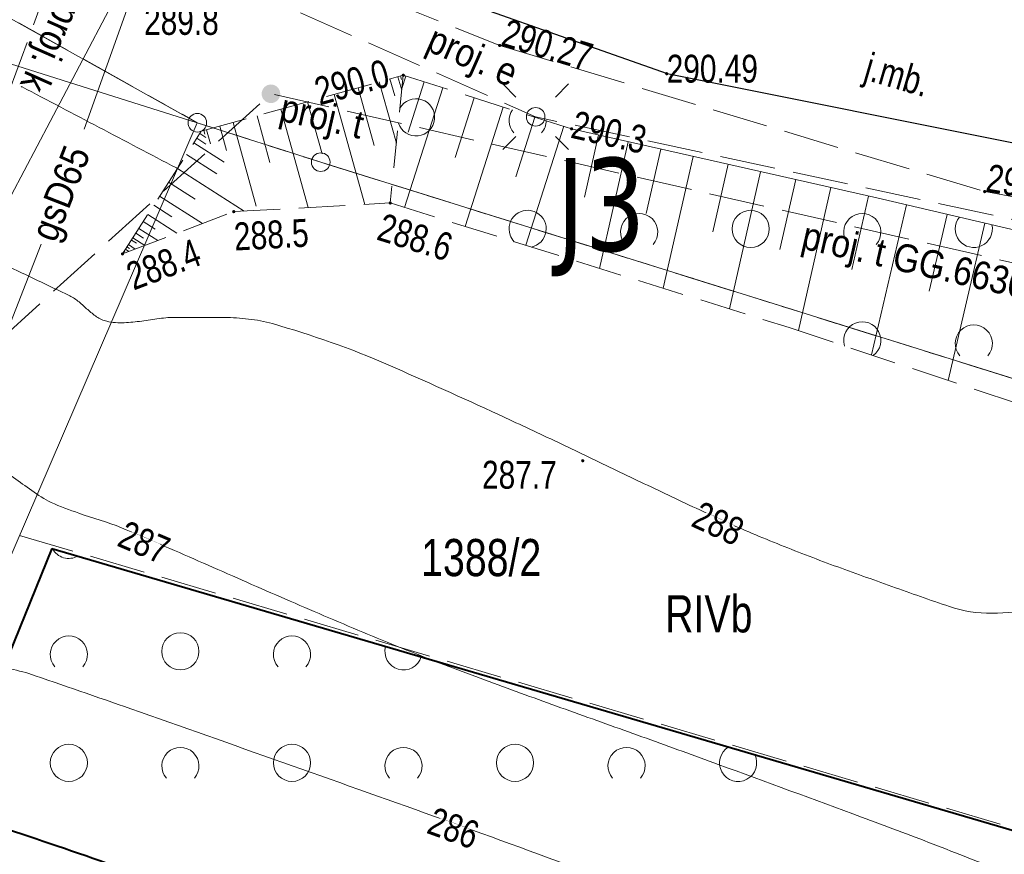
# Model space of a CAD drawing. Header units: metres. Extents: x 8377125 to 8377741, y 5529327 to 5529631.
# Tile 23 of 150: x 8377385 to 8377412, y 5529470 to 5529493. Entities that reach past the tile are written whole.
import ezdxf
from ezdxf.enums import TextEntityAlignment as Align

# ---------------------------------------------------------------- set-up
doc = ezdxf.new("R2010")
doc.units = ezdxf.units.M
doc.header["$MEASUREMENT"] = 0
for name, pattern in [('1.5_0.5', [2, 1.5, -0.5]), ('2_1-500', [1.5, 1, -0.5]), ('BUBZ01-500', [1.75, 1.25, -0.5]), ('egkk-500', [2, 1.5, -0.5]), ('egug-500', [1, 0.5, -0.5]), ('KTJZ01-500', [2, 1.5, -0.5])]:
    doc.linetypes.add(name, pattern=pattern)
doc.layers.get('0').update_dxf_attribs({"color": 2})
for name, color, linetype, lineweight in [('!NR otworow', 2, 'Continuous', 5), ('1 500 A2 Ramka', 2, 'Continuous', 0), ('1 500 A2 Ramka (Construction)', 2, 'Continuous', 0), ('202-punkt graniczny', 7, 'Continuous', 0), ('209-oznaczenie konturu klasyfikacyjnego', 7, 'Continuous', 0), ('211-numer działki ewidencyjnej', 7, 'Continuous', 0), ('217-kontur klasyfikacyjny', 7, 'Continuous', 0), ('218-kontur użytku gruntowego', 7, 'Continuous', 0), ('219-działka ewidencyjna', 7, 'Continuous', 0), ('BUBZ01', 7, 'Continuous', 0), ('BUBZ01_1', 7, 'Continuous', 0), ('KTJZ01', 7, 'Continuous', 0), ('KTOK01', 7, 'Continuous', 0), ('KTOK05_01', 7, 'Continuous', 0), ('latarnia - ob. projektowany', 7, 'Continuous', 0), ('latarnia - ob. projektowany-Atr17', 7, 'Continuous', 0), ('OTZK', 7, 'Continuous', 0), ('przewód elektroenergetyczny niskiego napięcia - ob. projektowany', 7, 'Continuous', 0), ('przewód gazowy', 7, 'Continuous', 0), ('przewód gazowy-Atr1', 7, 'Continuous', 0), ('przewód kanalizacyjny - ob. projektowany', 7, 'Continuous', 0), ('przewód telekomunikacyjny napowietrzny - ob. projektowany', 7, 'Continuous', 0), ('przewód telekomunikacyjny napowietrzny - ob. projektowany-Atr1', 7, 'Continuous', 0), ('RTPW01', 7, 'Continuous', 0), ('RTPW02', 7, 'Continuous', 0), ('studnia kanalizacyjna - ob. projektowany-Atr17', 7, 'Continuous', 0), ('słupek telekomunikacyjny - ob. projektowany', 7, 'Continuous', 0), ('słupek telekomunikacyjny - ob. projektowany-Atr17', 7, 'Continuous', 0), ('WWRPH_811', 7, 'Continuous', 0), ('WWRPH_814', 7, 'Continuous', 0)]:
    doc.layers.add(name, color=color, linetype=linetype, lineweight=lineweight)
doc.layers.add('!przekroje', color=2, linetype='Continuous')
doc.layers.add('000 Inne (niezydentyfikowane)', color=7, linetype='Continuous')
doc.styles.get("Standard").update_dxf_attribs({"font": 'Working1250.shx', "width": 0.75})
doc.linetypes.add('KTOK01-500', pattern='A,1.75,[13,dgnlstyle-rozp_2015.shx,S=0.002778,R=0,X=0,Y=0],1.75', length=3.5)
doc.linetypes.add('KTOK05_01-500', pattern='A,3.75,[13,dgnlstyle-rozp_2015.shx,S=0.002778,R=0,X=0,Y=0],3.75', length=7.5)

# ---------------------------------------------------------------- blocks, each defined once
blk = doc.blocks.new('202')
at = {"color": 0, "linetype": 'Continuous', "lineweight": 0}
blk.add_circle((0, 0), 0.25, dxfattribs=at)
blk = doc.blocks.new('SM01')
at = {"color": 0, "linetype": 'Continuous', "lineweight": 13}
for p, q in [((-0.53, 0.531), (-0.883, 0.884)), ((0.531, 0.531), (0.884, 0.884)), ((-0.53, -0.53), (-0.883, -0.883)), ((0.531, -0.53), (0.884, -0.883))]:
    blk.add_line(p, q, dxfattribs=at)
blk.add_circle((0, 0), 0.25, dxfattribs=at)
blk = doc.blocks.new('US09')
at = {"linetype": 'Continuous', "lineweight": 0}
h = blk.add_hatch(color=0, dxfattribs=at)
edge = h.paths.add_edge_path()
edge.add_arc((0, 0), 0.25, 0, 360)
blk = doc.blocks.new('RTPW01')
at = {"layer": 'RTPW01', "linetype": 'Continuous', "lineweight": 13}
h = blk.add_hatch(color=7, dxfattribs=at)
edge = h.paths.add_edge_path()
edge.add_arc((0, 0), 0.0045, 0, 360)
blk = doc.blocks.new('RTPW02')
at = {"layer": 'RTPW02', "linetype": 'Continuous', "lineweight": 13}
h = blk.add_hatch(color=7, dxfattribs=at)
edge = h.paths.add_edge_path()
edge.add_arc((0, 0), 0.0045, 0, 360)
blk = doc.blocks.new('*U23')
at = {"layer": '1 500 A2 Ramka (Construction)', "color": 2, "linetype": 'Continuous', "lineweight": 30}
blk.add_3dface([(-10.1172, -20.5497), (10.1172, -20.5497), (10.1172, 9.1484), (-10.1172, 9.1484)], dxfattribs=at)

msp = doc.modelspace()

# ---------------------------------------------------------------- linework, layer by layer
at = {"layer": '!przekroje', "color": 1, "linetype": 'Continuous', "lineweight": -2}
msp.add_lwpolyline([(8377356.699, 5529513.33), (8377365.361, 5529508.171), (8377379.201, 5529499.73), (8377402.585, 5529491.489), (8377422.516, 5529487.492)], dxfattribs=at)
at = {"layer": '000 Inne (niezydentyfikowane)', "color": 6, "linetype": 'Continuous', "lineweight": 13}
msp.add_line((8377405.005, 5529526.289), (8377383.59, 5529485.639), dxfattribs=at)
at = {"layer": '217-kontur klasyfikacyjny', "color": 3, "linetype": 'egkk-500', "lineweight": 13, "flags": 128}
for points in [[(8377389.95, 5529490.16), (8377366.85, 5529503.08)], [(8377393.27, 5529489.1), (8377389.95, 5529490.16)], [(8377413.93, 5529482.64), (8377393.27, 5529489.1)], [(8377413.46, 5529470.728), (8377385.17, 5529479.06)]]:
    msp.add_lwpolyline(points, dxfattribs=at)
at = {"layer": '218-kontur użytku gruntowego', "color": 3, "linetype": 'egug-500', "lineweight": 13, "flags": 128}
for points in [[(8377366.85, 5529503.08), (8377389.95, 5529490.16)], [(8377389.95, 5529490.16), (8377366.85, 5529503.08)], [(8377389.95, 5529490.16), (8377393.27, 5529489.1)], [(8377393.27, 5529489.1), (8377389.95, 5529490.16)], [(8377393.27, 5529489.1), (8377413.93, 5529482.64)], [(8377413.93, 5529482.64), (8377393.27, 5529489.1)]]:
    msp.add_lwpolyline(points, dxfattribs=at)
at = {"layer": '219-działka ewidencyjna', "color": 7, "linetype": 'Continuous', "lineweight": 13, "flags": 128}
for points in [[(8377389.95, 5529490.16), (8377343.149, 5529516.329)], [(8377389.95, 5529490.16), (8377364.18, 5529498.31)], [(8377389.95, 5529490.16), (8377378.46, 5529463.48)], [(8377393.27, 5529489.1), (8377389.95, 5529490.16)], [(8377413.93, 5529482.64), (8377393.27, 5529489.1)]]:
    msp.add_lwpolyline(points, dxfattribs=at)
at = {"layer": 'BUBZ01', "color": 7, "linetype": 'BUBZ01-500', "lineweight": 13}
for points in [[(8377387.938, 5529486.632, 288.351), (8377390.055, 5529489.93, 289.282), (8377395.489, 5529491.439, 290.03), (8377400.016, 5529489.997, 290.326)], [(8377387.938, 5529486.632, 288.351), (8377390.93, 5529487.769, 288.542), (8377395.138, 5529488.002, 288.634), (8377405.864, 5529484.651, 288.77), (8377416.369, 5529481.162, 288.875), (8377434.889, 5529477.495, 290.26), (8377436.462, 5529475.765, 290.16)]]:
    msp.add_polyline3d(points, dxfattribs=at)
at = {"layer": 'BUBZ01_1', "color": 7, "linetype": 'Continuous', "lineweight": 13}
for p, q in [((8377395.443, 5529491.328, 289.984), (8377395.417, 5529491.419, 290.02)), ((8377395.452, 5529491.079, 289.884), (8377395.56, 5529491.416, 290.035)), ((8377395.303, 5529489.614, 289.289), (8377394.845, 5529491.26, 289.941)), ((8377395.258, 5529490.882, 289.8), (8377395.131, 5529491.34, 289.981)), ((8377395.448, 5529491.033, 289.865), (8377395.346, 5529491.399, 290.01)), ((8377395.625, 5529489.909, 289.464), (8377396.055, 5529491.259, 290.067)), ((8377394.452, 5529487.964, 288.619), (8377393.63, 5529490.923, 289.774)), ((8377394.704, 5529489.552, 289.248), (8377394.273, 5529491.101, 289.863)), ((8377395.524, 5529487.881, 288.639), (8377396.55, 5529491.101, 290.099)), ((8377393.304, 5529489.323, 289.139), (8377392.915, 5529490.724, 289.676)), ((8377396.887, 5529489.223, 289.402), (8377397.399, 5529490.831, 290.155)), ((8377391.904, 5529489.095, 289.03), (8377391.556, 5529490.347, 289.489)), ((8377392.935, 5529487.88, 288.586), (8377392.2, 5529490.526, 289.577)), ((8377397.154, 5529487.372, 288.66), (8377398.177, 5529490.583, 290.206)), ((8377391.537, 5529487.92, 288.596), (8377390.913, 5529490.168, 289.4)), ((8377398.515, 5529488.709, 289.466), (8377399.026, 5529490.312, 290.261)), ((8377390.178, 5529489.763, 289.225), (8377390.015, 5529489.868, 289.264)), ((8377390.153, 5529489.856, 289.258), (8377390.127, 5529489.95, 289.292)), ((8377390.302, 5529489.595, 289.168), (8377390.198, 5529489.97, 289.302)), ((8377390.738, 5529489.413, 289.116), (8377390.555, 5529490.069, 289.351)), ((8377398.784, 5529486.863, 288.68), (8377399.804, 5529490.065, 290.312)), ((8377400.363, 5529488.16, 289.53), (8377400.742, 5529489.832, 290.365)), ((8377390.67, 5529489.096, 288.997), (8377389.855, 5529489.619, 289.194)), ((8377390.18, 5529489.586, 289.17), (8377389.935, 5529489.743, 289.229)), ((8377400.769, 5529486.243, 288.705), (8377401.541, 5529489.651, 290.407)), ((8377390.471, 5529488.785, 288.909), (8377389.656, 5529489.308, 289.106)), ((8377402.019, 5529487.715, 289.585), (8377402.413, 5529489.454, 290.453)), ((8377402.48, 5529485.708, 288.727), (8377403.284, 5529489.256, 290.5)), ((8377403.818, 5529487.23, 289.644), (8377404.229, 5529489.042, 290.55)), ((8377391.207, 5529487.784, 288.548), (8377389.416, 5529488.934, 289.001)), ((8377404.263, 5529485.151, 288.75), (8377405.1, 5529488.844, 290.596)), ((8377389.89, 5529488.103, 288.708), (8377389.176, 5529488.561, 288.896)), ((8377405.617, 5529486.746, 289.704), (8377406.045, 5529488.63, 290.647)), ((8377406.116, 5529484.567, 288.773), (8377406.989, 5529488.416, 290.697)), ((8377390.088, 5529487.449, 288.488), (8377388.937, 5529488.188, 288.79)), ((8377407.558, 5529486.211, 289.767), (8377408.006, 5529488.186, 290.751)), ((8377389.26, 5529487.628, 288.593), (8377388.777, 5529487.939, 288.72)), ((8377408.081, 5529483.915, 288.792), (8377409.023, 5529487.95, 290.809)), ((8377409.631, 5529485.628, 289.838), (8377410.114, 5529487.695, 290.873)), ((8377388.819, 5529487.296, 288.512), (8377388.497, 5529487.503, 288.597)), ((8377389.4, 5529487.187, 288.444), (8377388.617, 5529487.69, 288.65)), ((8377410.145, 5529483.229, 288.813), (8377411.132, 5529487.457, 290.932)), ((8377388.505, 5529487.059, 288.455), (8377388.297, 5529487.192, 288.509)), ((8377388.884, 5529486.991, 288.411), (8377388.377, 5529487.316, 288.544)), ((8377388.316, 5529486.917, 288.42), (8377388.178, 5529487.005, 288.456)), ((8377388.54, 5529486.861, 288.389), (8377388.218, 5529487.068, 288.474)), ((8377388.001, 5529486.679, 288.363), (8377387.978, 5529486.694, 288.369)), ((8377388.11, 5529486.697, 288.362), (8377388.018, 5529486.756, 288.386)), ((8377388.127, 5529486.774, 288.386), (8377388.058, 5529486.819, 288.404)), ((8377388.282, 5529486.763, 288.373), (8377388.098, 5529486.881, 288.421))]:
    msp.add_line(p, q, dxfattribs=at)
at = {"layer": 'KTJZ01', "color": 7, "linetype": 'KTJZ01-500', "lineweight": 13}
msp.add_polyline3d([(8377311.87, 5529539.72, 283.4), (8377336.44, 5529523.171, 285.797), (8377346.611, 5529517.368, 286.84), (8377357.416, 5529511.569, 288.052), (8377364.909, 5529506.839, 288.626), (8377368.839, 5529504.63, 288.711), (8377369.672, 5529505.21, 288.87), (8377374.779, 5529504.381, 289.1), (8377378.558, 5529503.181, 289.155), (8377381.317, 5529501.98, 289.373), (8377382.413, 5529500.947, 289.457), (8377383.158, 5529499.4, 289.505), (8377383.411, 5529498.303, 289.539), (8377389.462, 5529495.675, 289.876), (8377398.082, 5529492.24, 290.27), (8377411.127, 5529488.308, 291.088), (8377418.327, 5529487, 291.483)], dxfattribs=at)
at = {"layer": 'KTOK01', "color": 7, "linetype": 'KTOK01-500', "lineweight": 13}
msp.add_polyline3d([(8377423.693, 5529484.322, 292.191), (8377416.005, 5529486.319, 291.216), (8377408.224, 5529488.137, 290.762), (8377400.016, 5529489.997, 290.326)], dxfattribs=at)
at = {"layer": 'KTOK05_01', "color": 7, "linetype": 'KTOK05_01-500', "lineweight": 40}
msp.add_line((8377386.04, 5529478.706, 286.816), (8377413.421, 5529470.675, 287.31), dxfattribs=at)
msp.add_polyline3d([(8377386.04, 5529478.706, 286.816), (8377383.275, 5529471.905, 285.067), (8377384.299, 5529469.315, 284.537), (8377392.455, 5529465.668, 284.35), (8377407.289, 5529459.041, 284.418)], dxfattribs=at)
at = {"layer": 'OTZK', "color": 7, "linetype": '2_1-500', "lineweight": 13}
msp.add_line((8377395.489, 5529491.439, 290.03), (8377395.138, 5529488.002, 288.634), dxfattribs=at)
at = {"layer": 'OTZK', "color": 7, "linetype": 'Continuous', "lineweight": 13}
for centre in [(8377404.834, 5529487.305), (8377389.495, 5529475.939), (8377386.495, 5529472.939), (8377392.495, 5529472.939), (8377398.495, 5529472.939)]:
    msp.add_circle(centre, 0.5, dxfattribs=at)
for centre, start, end in [((8377395.834, 5529490.305), 197.9792, 150.4018), ((8377398.834, 5529490.22), 144.9799, 221.4096), ((8377398.834, 5529490.22), 318.5904, 359.7512), ((8377398.834, 5529487.305), 281.3993, 199.2783), ((8377401.834, 5529487.22), 318.5904, 221.4096), ((8377407.834, 5529487.22), 318.5904, 221.4096), ((8377410.834, 5529487.305), 141.0136, 12.6532), ((8377398.834, 5529487.305), 199.2783, 223.8927), ((8377407.834, 5529484.305), 305.5349, 193.8957), ((8377410.834, 5529484.22), 318.5904, 221.4096), ((8377407.834, 5529484.305), 193.8957, 197.7261), ((8377386.495, 5529478.939), 208.3959, 298.9123), ((8377386.495, 5529475.855), 318.5904, 221.4096), ((8377392.495, 5529475.855), 318.5904, 221.4096), ((8377395.495, 5529475.939), 164.3569, 342.9514), ((8377389.495, 5529472.855), 318.5904, 221.4096), ((8377395.495, 5529472.855), 318.5904, 221.4096), ((8377401.495, 5529472.855), 318.5904, 221.4096), ((8377404.495, 5529472.939), 120.8587, 26.4496)]:
    msp.add_arc(centre, 0.5, start, end, dxfattribs=at)
at = {"layer": 'przewód elektroenergetyczny niskiego napięcia - ob. projektowany', "color": 1, "linetype": '1.5_0.5', "lineweight": 13, "flags": 128}
msp.add_lwpolyline([(8377483.044, 5529523.645), (8377480.46, 5529493.18), (8377440.11, 5529481.49), (8377399.05, 5529490.32), (8377360.65, 5529507.31), (8377330.78, 5529536.88), (8377315.706, 5529546.658)], dxfattribs=at)
at = {"layer": 'przewód gazowy', "color": 52, "linetype": 'Continuous', "lineweight": 13, "flags": 128}
for points in [[(8377386.906, 5529489.991), (8377388.76, 5529495.19), (8377391.93, 5529504.06), (8377392.76, 5529506.95), (8377396.991, 5529518.945)], [(8377363.946, 5529436.866), (8377360.43, 5529443.84), (8377371.03, 5529453.48), (8377375.43, 5529457.17), (8377379.16, 5529469.76), (8377379.32, 5529470.42), (8377385.752, 5529486.89)]]:
    msp.add_lwpolyline(points, dxfattribs=at)
at = {"layer": 'przewód kanalizacyjny - ob. projektowany', "color": 34, "linetype": '1.5_0.5', "lineweight": 13, "flags": 128}
msp.add_lwpolyline([(8377409.009, 5529560.329), (8377400.12, 5529534.95), (8377390.52, 5529506.46), (8377384.92, 5529491.08), (8377346.66, 5529497.71), (8377332.314, 5529485.398)], dxfattribs=at)
at = {"layer": 'WWRPH_811', "color": 34, "linetype": 'Continuous', "lineweight": 13}
for points, knots in [([(8377385.21, 5529491.138, 289), (8377385.219, 5529491.133, 289), (8377385.228, 5529491.129, 289), (8377385.237, 5529491.124, 289), (8377385.929, 5529490.761, 289), (8377386.62, 5529490.398, 289), (8377387.312, 5529490.035, 289), (8377388.004, 5529489.671, 289), (8377388.695, 5529489.308, 289), (8377389.387, 5529488.945, 289), (8377389.396, 5529488.94, 289), (8377389.405, 5529488.936, 289), (8377389.414, 5529488.931, 289)], [0, 0, 0, 0, 0.006319, 0.006319, 0.006319, 0.5, 0.5, 0.5, 0.993681, 0.993681, 0.993681, 1, 1, 1, 1]), ([(8377383.001, 5529487.134, 288), (8377383.01, 5529487.13, 288), (8377383.019, 5529487.126, 288), (8377383.028, 5529487.123, 288), (8377383.62, 5529486.874, 288), (8377384.204, 5529486.609, 288), (8377384.783, 5529486.334, 288), (8377385.073, 5529486.196, 288), (8377385.362, 5529486.058, 288), (8377385.652, 5529485.92, 288), (8377385.94, 5529485.783, 288), (8377386.229, 5529485.645, 288), (8377386.518, 5529485.507, 288), (8377386.609, 5529485.463, 288), (8377386.692, 5529485.404, 288), (8377386.77, 5529485.339, 288), (8377386.85, 5529485.273, 288), (8377386.923, 5529485.199, 288), (8377387.001, 5529485.132, 288), (8377387.079, 5529485.066, 288), (8377387.157, 5529485.002, 288), (8377387.24, 5529484.941, 288), (8377387.28, 5529484.911, 288), (8377387.325, 5529484.889, 288), (8377387.371, 5529484.868, 288), (8377387.417, 5529484.847, 288), (8377387.464, 5529484.831, 288), (8377387.514, 5529484.82, 288), (8377387.671, 5529484.787, 288), (8377387.827, 5529484.769, 288), (8377387.984, 5529484.779, 288), (8377388.141, 5529484.789, 288), (8377388.297, 5529484.803, 288), (8377388.454, 5529484.825, 288), (8377388.612, 5529484.846, 288), (8377388.767, 5529484.873, 288), (8377388.924, 5529484.893, 288), (8377389.002, 5529484.903, 288), (8377389.081, 5529484.913, 288), (8377389.159, 5529484.917, 288), (8377389.238, 5529484.921, 288), (8377389.316, 5529484.923, 288), (8377389.394, 5529484.922, 288), (8377389.61, 5529484.922, 288), (8377389.825, 5529484.921, 288), (8377390.04, 5529484.921, 288), (8377390.255, 5529484.921, 288), (8377390.47, 5529484.921, 288), (8377390.685, 5529484.921, 288), (8377390.901, 5529484.921, 288), (8377391.115, 5529484.902, 288), (8377391.33, 5529484.88, 288), (8377391.438, 5529484.869, 288), (8377391.545, 5529484.851, 288), (8377391.652, 5529484.831, 288), (8377391.761, 5529484.811, 288), (8377391.868, 5529484.788, 288), (8377391.974, 5529484.756, 288), (8377393.034, 5529484.446, 288), (8377394.075, 5529484.091, 288), (8377395.083, 5529483.647, 288), (8377396.078, 5529483.209, 288), (8377397.068, 5529482.767, 288), (8377398.052, 5529482.308, 288), (8377398.552, 5529482.076, 288), (8377399.052, 5529481.846, 288), (8377399.55, 5529481.608, 288), (8377400.046, 5529481.371, 288), (8377400.542, 5529481.133, 288), (8377401.038, 5529480.895, 288), (8377401.534, 5529480.658, 288), (8377402.031, 5529480.421, 288), (8377402.527, 5529480.183, 288), (8377403.024, 5529479.946, 288), (8377403.525, 5529479.715, 288), (8377404.026, 5529479.486, 288), (8377404.526, 5529479.257, 288), (8377405.032, 5529479.043, 288), (8377405.542, 5529478.837, 288), (8377406.052, 5529478.632, 288), (8377406.564, 5529478.433, 288), (8377407.08, 5529478.244, 288), (8377407.595, 5529478.056, 288), (8377408.112, 5529477.872, 288), (8377408.628, 5529477.687, 288), (8377409.143, 5529477.502, 288), (8377409.656, 5529477.321, 288), (8377410.177, 5529477.144, 288), (8377410.544, 5529477.019, 288), (8377410.934, 5529476.96, 288), (8377411.318, 5529476.965, 288), (8377411.716, 5529476.97, 288), (8377412.114, 5529477.007, 288), (8377412.512, 5529477.017, 288), (8377412.907, 5529477.027, 288), (8377413.303, 5529477.039, 288), (8377413.698, 5529477.03, 288), (8377413.89, 5529477.026, 288), (8377414.08, 5529476.987, 288), (8377414.268, 5529476.938, 288), (8377414.362, 5529476.914, 288), (8377414.454, 5529476.886, 288), (8377414.544, 5529476.853, 288), (8377414.59, 5529476.835, 288), (8377414.634, 5529476.817, 288), (8377414.679, 5529476.798, 288), (8377414.725, 5529476.779, 288), (8377414.769, 5529476.758, 288), (8377414.813, 5529476.735, 288), (8377415.125, 5529476.572, 288), (8377415.409, 5529476.367, 288), (8377415.664, 5529476.118, 288), (8377415.922, 5529475.868, 288), (8377416.153, 5529475.603, 288), (8377416.349, 5529475.309, 288), (8377416.549, 5529475.007, 288), (8377416.749, 5529474.704, 288), (8377416.946, 5529474.4, 288), (8377417.143, 5529474.095, 288), (8377417.33, 5529473.782, 288), (8377417.536, 5529473.483, 288)], [0, 0, 0, 0, 0.000783, 0.000783, 0.000783, 0.050996, 0.050996, 0.050996, 0.076099, 0.076099, 0.076099, 0.101158, 0.101158, 0.101158, 0.109061, 0.109061, 0.109061, 0.117156, 0.117156, 0.117156, 0.125134, 0.125134, 0.125134, 0.129041, 0.129041, 0.129041, 0.132989, 0.132989, 0.132989, 0.145299, 0.145299, 0.145299, 0.157628, 0.157628, 0.157628, 0.170034, 0.170034, 0.170034, 0.1762, 0.1762, 0.1762, 0.182336, 0.182336, 0.182336, 0.199178, 0.199178, 0.199178, 0.216022, 0.216022, 0.216022, 0.232892, 0.232892, 0.232892, 0.241401, 0.241401, 0.241401, 0.250031, 0.250031, 0.250031, 0.336176, 0.336176, 0.336176, 0.421185, 0.421185, 0.421185, 0.46433, 0.46433, 0.46433, 0.507405, 0.507405, 0.507405, 0.550485, 0.550485, 0.550485, 0.593643, 0.593643, 0.593643, 0.636677, 0.636677, 0.636677, 0.679685, 0.679685, 0.679685, 0.722645, 0.722645, 0.722645, 0.765496, 0.765496, 0.765496, 0.795629, 0.795629, 0.795629, 0.826829, 0.826829, 0.826829, 0.857777, 0.857777, 0.857777, 0.87285, 0.87285, 0.87285, 0.88039, 0.88039, 0.88039, 0.884197, 0.884197, 0.884197, 0.888045, 0.888045, 0.888045, 0.915493, 0.915493, 0.915493, 0.943154, 0.943154, 0.943154, 0.971545, 0.971545, 0.971545, 1, 1, 1, 1]), ([(8377379.001, 5529479.019, 286), (8377379.01, 5529479.014, 286), (8377379.019, 5529479.009, 286), (8377379.028, 5529479.005, 286), (8377379.862, 5529478.542, 286), (8377380.688, 5529478.064, 286), (8377381.517, 5529477.592, 286), (8377382.63, 5529476.958, 286), (8377383.587, 5529476.068, 286), (8377384.76, 5529475.53, 286), (8377384.968, 5529475.435, 286), (8377385.201, 5529475.418, 286), (8377385.417, 5529475.343, 286), (8377386.332, 5529475.027, 286), (8377387.249, 5529474.713, 286), (8377388.163, 5529474.392, 286), (8377390.888, 5529473.434, 286), (8377393.61, 5529472.47, 286), (8377396.33, 5529471.498, 286), (8377399.05, 5529470.526, 286), (8377401.76, 5529469.525, 286), (8377404.407, 5529468.36, 286), (8377406.398, 5529467.484, 286), (8377408.358, 5529466.545, 286), (8377410.31, 5529465.588, 286), (8377410.319, 5529465.583, 286), (8377410.328, 5529465.579, 286), (8377410.337, 5529465.575, 286)], [0, 0, 0, 0, 0.000877, 0.000877, 0.000877, 0.084563, 0.084563, 0.084563, 0.196891, 0.196891, 0.196891, 0.21686, 0.21686, 0.21686, 0.301826, 0.301826, 0.301826, 0.555145, 0.555145, 0.555145, 0.808445, 0.808445, 0.808445, 0.999123, 0.999123, 0.999123, 1, 1, 1, 1])]:
    msp.add_open_spline(points, degree=3, knots=knots, dxfattribs=at)
at = {"layer": 'WWRPH_814', "color": 34, "linetype": 'Continuous', "lineweight": 40}
msp.add_open_spline([(8377376.056, 5529475.663, 285), (8377376.065, 5529475.658, 285), (8377376.073, 5529475.653, 285), (8377376.082, 5529475.648, 285), (8377378.283, 5529474.402, 285), (8377380.481, 5529473.151, 285), (8377382.682, 5529471.904, 285), (8377382.912, 5529471.774, 285), (8377383.155, 5529471.666, 285), (8377383.404, 5529471.577, 285), (8377383.507, 5529471.541, 285), (8377383.61, 5529471.509, 285), (8377383.715, 5529471.481, 285), (8377383.819, 5529471.454, 285), (8377383.924, 5529471.426, 285), (8377384.028, 5529471.399, 285), (8377384.133, 5529471.371, 285), (8377384.238, 5529471.344, 285), (8377384.342, 5529471.316, 285), (8377384.447, 5529471.289, 285), (8377384.55, 5529471.257, 285), (8377384.653, 5529471.223, 285), (8377385.675, 5529470.881, 285), (8377386.695, 5529470.533, 285), (8377387.712, 5529470.177, 285), (8377388.73, 5529469.821, 285), (8377389.748, 5529469.465, 285), (8377390.764, 5529469.105, 285), (8377391.836, 5529468.725, 285), (8377392.907, 5529468.34, 285), (8377393.976, 5529467.952, 285), (8377394.511, 5529467.758, 285), (8377395.043, 5529467.556, 285), (8377395.575, 5529467.355, 285), (8377396.107, 5529467.153, 285), (8377396.636, 5529466.944, 285), (8377397.163, 5529466.728, 285), (8377398.05, 5529466.366, 285), (8377398.929, 5529465.986, 285), (8377399.798, 5529465.583, 285), (8377400.667, 5529465.181, 285), (8377401.533, 5529464.773, 285), (8377402.395, 5529464.355, 285), (8377404.117, 5529463.52, 285), (8377405.84, 5529462.685, 285), (8377407.559, 5529461.845, 285), (8377407.568, 5529461.841, 285), (8377407.577, 5529461.836, 285), (8377407.586, 5529461.832, 285), (8377407.844, 5529461.708, 285), (8377408.102, 5529461.584, 285), (8377408.36, 5529461.46, 285)], degree=3, knots=[0, 0, 0, 0, 0.000848, 0.000848, 0.000848, 0.215324, 0.215324, 0.215324, 0.237728, 0.237728, 0.237728, 0.246907, 0.246907, 0.246907, 0.256082, 0.256082, 0.256082, 0.265252, 0.265252, 0.265252, 0.274414, 0.274414, 0.274414, 0.365812, 0.365812, 0.365812, 0.457237, 0.457237, 0.457237, 0.553705, 0.553705, 0.553705, 0.601933, 0.601933, 0.601933, 0.650187, 0.650187, 0.650187, 0.731396, 0.731396, 0.731396, 0.812583, 0.812583, 0.812583, 0.974895, 0.974895, 0.974895, 0.975743, 0.975743, 0.975743, 1, 1, 1, 1], dxfattribs=at)

# ---------------------------------------------------------------- block references
at = {"layer": '202-punkt graniczny', "color": 7, "linetype": 'Continuous', "lineweight": 13}
for p in [(8377389.95, 5529490.16), (8377393.27, 5529489.1)]:
    msp.add_blockref('202', p, dxfattribs=at)
at = {"layer": 'latarnia - ob. projektowany', "color": 7, "linetype": 'Continuous', "lineweight": 13}
msp.add_blockref('SM01', (8377399.05, 5529490.32), dxfattribs=at)
at = {"layer": 'RTPW01', "color": 7, "linetype": 'Continuous', "lineweight": 13, "xscale": 10, "yscale": 10}
for p in [(8377395.489, 5529491.439, 290.03), (8377400.016, 5529489.997, 290.326), (8377395.138, 5529488.002, 288.634), (8377390.93, 5529487.769, 288.542), (8377387.938, 5529486.632, 288.351), (8377400.317, 5529481.067, 287.728)]:
    msp.add_blockref('RTPW01', p, dxfattribs=at)
at = {"layer": 'RTPW02', "color": 7, "linetype": 'Continuous', "lineweight": 13, "xscale": 10, "yscale": 10}
for p in [(8377398.082, 5529492.24, 290.27), (8377402.575, 5529491.479, 290.49), (8377411.127, 5529488.308, 291.088)]:
    msp.add_blockref('RTPW02', p, dxfattribs=at)
at = {"layer": 'słupek telekomunikacyjny - ob. projektowany', "color": 30, "linetype": 'Continuous', "lineweight": 13}
msp.add_blockref('US09', (8377391.93, 5529490.94), dxfattribs=at)

# ---------------------------------------------------------------- texts
at = {"layer": '!NR otworow', "color": 0, "linetype": 'Continuous', "insert": (8377399.61, 5529489.214), "char_height": 2.5, "width": 1.30069, "attachment_point": 1}
msp.add_mtext('{\\fVerdana|b0|i0|c238|p34;\\C1;J3}', dxfattribs=at)
at = {"layer": '209-oznaczenie konturu klasyfikacyjnego', "color": 3, "linetype": 'Continuous', "lineweight": 13, "width": 0.79}
msp.add_text('RIVb', height=1, dxfattribs=at).set_placement((8377402.533, 5529477.45), align=Align.TOP_LEFT)
at = {"layer": '211-numer działki ewidencyjnej', "color": 7, "linetype": 'Continuous', "lineweight": 13, "width": 0.79}
msp.add_text('1388/2', height=1, dxfattribs=at).set_placement((8377395.97, 5529477.962))
at = {"layer": 'KTJZ01', "color": 7, "linetype": 'Continuous', "lineweight": 13, "insert": (8377407.777, 5529491.117, 290.584), "char_height": 0.75, "attachment_point": 7, "rotation": 343.6993, "line_spacing_factor": 0.6}
msp.add_mtext('\\FWORKING_1250;\\H1x;\\W0.8;j.mb.', dxfattribs=at)
at = {"layer": 'latarnia - ob. projektowany-Atr17', "color": 7, "width": 0.9}
msp.add_text('proj. e', height=0.75, rotation=336.1331, dxfattribs=at).set_placement((8377396.06, 5529492.126))
at = {"layer": 'przewód gazowy-Atr1', "color": 7, "lineweight": 13, "insert": (8377385.894, 5529487.007), "char_height": 0.75, "attachment_point": 4, "rotation": 68.669, "line_spacing_factor": 0.6}
msp.add_mtext('\\H1x;\\W0.9;gsD65', dxfattribs=at)
at = {"layer": 'przewód telekomunikacyjny napowietrzny - ob. projektowany-Atr1', "color": 30, "width": 0.9}
msp.add_text('proj. t GG.6630.109.2022', height=0.75, rotation=347.163, dxfattribs=at).set_placement((8377406.244, 5529487.149), align=Align.MIDDLE_LEFT)
at = {"layer": 'RTPW01', "color": 7, "linetype": 'Continuous', "lineweight": 13, "char_height": 0.75, "attachment_point": 7, "line_spacing_factor": 0.72}
for s, insert in [('\\FWORKING_1250;\\H1x;\\W0.8;289.8', (8377388.519, 5529492.514, 289.824)), ('\\FWORKING_1250;\\H1x;\\W0.8;287.7', (8377397.608, 5529480.304, 287.728))]:
    msp.add_mtext(s, dxfattribs=dict(at, insert=insert))
at = {"layer": 'RTPW01', "color": 7, "linetype": 'Continuous', "lineweight": 13, "char_height": 0.75, "attachment_point": 7, "line_spacing_factor": 0.6}
for s, insert, rotation in [('\\FWORKING_1250;\\H1x;\\W0.8;290.0', (8377393.241, 5529490.613, 290.03), 15.5198), ('\\FWORKING_1250;\\H1x;\\W0.8;290.3', (8377399.961, 5529489.753, 290.326), 347.2279), ('\\FWORKING_1250;\\H1x;\\W0.8;288.6', (8377394.737, 5529487.015, 288.634), 342.6502), ('\\FWORKING_1250;\\H1x;\\W0.8;288.5', (8377390.958, 5529486.71, 288.542), 3.1693), ('\\FWORKING_1250;\\H1x;\\W0.8;288.4', (8377388.24, 5529485.634, 288.351), 20.8075)]:
    msp.add_mtext(s, dxfattribs=dict(at, insert=insert, rotation=rotation))
at = {"layer": 'RTPW02', "color": 7, "linetype": 'Continuous', "lineweight": 13, "char_height": 0.75, "attachment_point": 7, "line_spacing_factor": 0.72}
for s, insert, rotation in [('\\FWORKING_1250;\\H1x;\\W0.8;290.27', (8377398.082, 5529492.24, 290.27), 343.2262), ('\\FWORKING_1250;\\H1x;\\W0.8;291.09', (8377411.127, 5529488.308, 291.088), 350.4259)]:
    msp.add_mtext(s, dxfattribs=dict(at, insert=insert, rotation=rotation))
at = {"layer": 'RTPW02', "color": 7, "linetype": 'Continuous', "lineweight": 13, "insert": (8377402.575, 5529491.229, 290.49), "char_height": 0.75, "attachment_point": 7, "line_spacing_factor": 0.6}
msp.add_mtext('\\FWORKING_1250;\\H1x;\\W0.8;290.49', dxfattribs=at)
at = {"layer": 'studnia kanalizacyjna - ob. projektowany-Atr17', "color": 34, "width": 0.9}
msp.add_text('proj. k', height=0.75, rotation=246.1035, dxfattribs=at).set_placement((8377385.857, 5529490.894), align=Align.TOP_RIGHT)
at = {"layer": 'słupek telekomunikacyjny - ob. projektowany-Atr17', "color": 30, "width": 0.9}
msp.add_text('proj. t', height=0.75, rotation=347.1633, dxfattribs=at).set_placement((8377392.121, 5529490.226))

# ---------------------------------------------------------------- next in the draw order: texts
at = {"layer": 'WWRPH_811', "color": 34, "linetype": 'Continuous', "lineweight": 13, "insert": (8377403.958, 5529479.379, 288), "char_height": 0.75, "attachment_point": 5, "rotation": 335.2895, "line_spacing_factor": 0.6, "bg_fill": 3, "box_fill_scale": 0.666667, "bg_fill_color": 255, "bg_fill_transparency": 0}
msp.add_mtext('\\FWORKING_1250;\\H1x;\\W0.8;288', dxfattribs=at)

# ---------------------------------------------------------------- next in the draw order: linework, layer by layer
at = {"layer": 'WWRPH_811', "color": 34, "linetype": 'Continuous', "lineweight": 13}
msp.add_open_spline([(8377381.334, 5529482.83, 287), (8377381.343, 5529482.826, 287), (8377381.353, 5529482.822, 287), (8377381.362, 5529482.818, 287), (8377381.738, 5529482.66, 287), (8377382.107, 5529482.484, 287), (8377382.473, 5529482.302, 287), (8377382.835, 5529482.122, 287), (8377383.19, 5529481.926, 287), (8377383.519, 5529481.691, 287), (8377383.85, 5529481.454, 287), (8377384.177, 5529481.211, 287), (8377384.508, 5529480.974, 287), (8377384.838, 5529480.736, 287), (8377385.169, 5529480.5, 287), (8377385.501, 5529480.264, 287), (8377385.666, 5529480.146, 287), (8377385.835, 5529480.033, 287), (8377386.019, 5529479.946, 287), (8377386.262, 5529479.831, 287), (8377386.513, 5529479.745, 287), (8377386.765, 5529479.655, 287), (8377387.144, 5529479.52, 287), (8377387.536, 5529479.421, 287), (8377387.907, 5529479.266, 287), (8377388.603, 5529478.973, 287), (8377389.294, 5529478.671, 287), (8377389.986, 5529478.368, 287), (8377390.677, 5529478.065, 287), (8377391.367, 5529477.76, 287), (8377392.059, 5529477.458, 287), (8377392.75, 5529477.157, 287), (8377393.443, 5529476.859, 287), (8377394.138, 5529476.565, 287), (8377394.485, 5529476.417, 287), (8377394.834, 5529476.275, 287), (8377395.184, 5529476.133, 287), (8377395.534, 5529475.991, 287), (8377395.884, 5529475.852, 287), (8377396.236, 5529475.716, 287), (8377396.875, 5529475.469, 287), (8377397.516, 5529475.227, 287), (8377398.16, 5529474.992, 287), (8377398.804, 5529474.757, 287), (8377399.448, 5529474.524, 287), (8377400.093, 5529474.293, 287), (8377400.738, 5529474.061, 287), (8377401.384, 5529473.833, 287), (8377402.028, 5529473.6, 287), (8377402.673, 5529473.367, 287), (8377403.316, 5529473.132, 287), (8377403.96, 5529472.897, 287), (8377405.247, 5529472.428, 287), (8377406.533, 5529471.955, 287), (8377407.818, 5529471.481, 287), (8377408.461, 5529471.244, 287), (8377409.101, 5529471, 287), (8377409.74, 5529470.754, 287), (8377410.06, 5529470.631, 287), (8377410.379, 5529470.505, 287), (8377410.697, 5529470.379, 287), (8377411.016, 5529470.253, 287), (8377411.338, 5529470.135, 287), (8377411.65, 5529469.992, 287), (8377411.969, 5529469.846, 287), (8377412.288, 5529469.7, 287), (8377412.607, 5529469.553, 287)], degree=3, knots=[0, 0, 0, 0, 0.00088, 0.00088, 0.00088, 0.036833, 0.036833, 0.036833, 0.07239, 0.07239, 0.07239, 0.108227, 0.108227, 0.108227, 0.144065, 0.144065, 0.144065, 0.161897, 0.161897, 0.161897, 0.185396, 0.185396, 0.185396, 0.220797, 0.220797, 0.220797, 0.287251, 0.287251, 0.287251, 0.353691, 0.353691, 0.353691, 0.420111, 0.420111, 0.420111, 0.453318, 0.453318, 0.453318, 0.48653, 0.48653, 0.48653, 0.546855, 0.546855, 0.546855, 0.60718, 0.60718, 0.60718, 0.667506, 0.667506, 0.667506, 0.727833, 0.727833, 0.727833, 0.848445, 0.848445, 0.848445, 0.908752, 0.908752, 0.908752, 0.938915, 0.938915, 0.938915, 0.96909, 0.96909, 0.96909, 1, 1, 1, 1], dxfattribs=at)

# ---------------------------------------------------------------- next in the draw order: texts
at = {"layer": 'WWRPH_811', "color": 34, "linetype": 'Continuous', "lineweight": 13, "char_height": 0.75, "attachment_point": 5, "line_spacing_factor": 0.6, "bg_fill": 3, "box_fill_scale": 0.666667, "bg_fill_color": 255, "bg_fill_transparency": 0}
for s, insert, rotation in [('\\FWORKING_1250;\\H1x;\\W0.8;287', (8377388.519, 5529478.868, 287), 336.8708), ('\\FWORKING_1250;\\H1x;\\W0.8;286', (8377396.839, 5529471.182, 286), 340.121)]:
    msp.add_mtext(s, dxfattribs=dict(at, insert=insert, rotation=rotation))

# ---------------------------------------------------------------- next in the draw order: linework, layer by layer
at = {"layer": 'przewód telekomunikacyjny napowietrzny - ob. projektowany', "color": 30, "linetype": '1.5_0.5', "lineweight": 13, "flags": 128}
msp.add_lwpolyline([(8377477.416, 5529527.168), (8377481.89, 5529520.09), (8377477.31, 5529500.26), (8377460.87, 5529487.91), (8377428.53, 5529482.6), (8377391.93, 5529490.94), (8377363.41, 5529465.03), (8377404.484, 5529452.702)], dxfattribs=at)

# ---------------------------------------------------------------- next in the draw order: block references
at = {"layer": '1 500 A2 Ramka', "color": 2, "linetype": 'Continuous', "lineweight": 30, "xscale": 10, "yscale": 10, "zscale": 10, "rotation": 90}
msp.add_blockref('*U23', (8377301.832, 5529509.982), dxfattribs=at)

doc.saveas('drawing.dxf')
